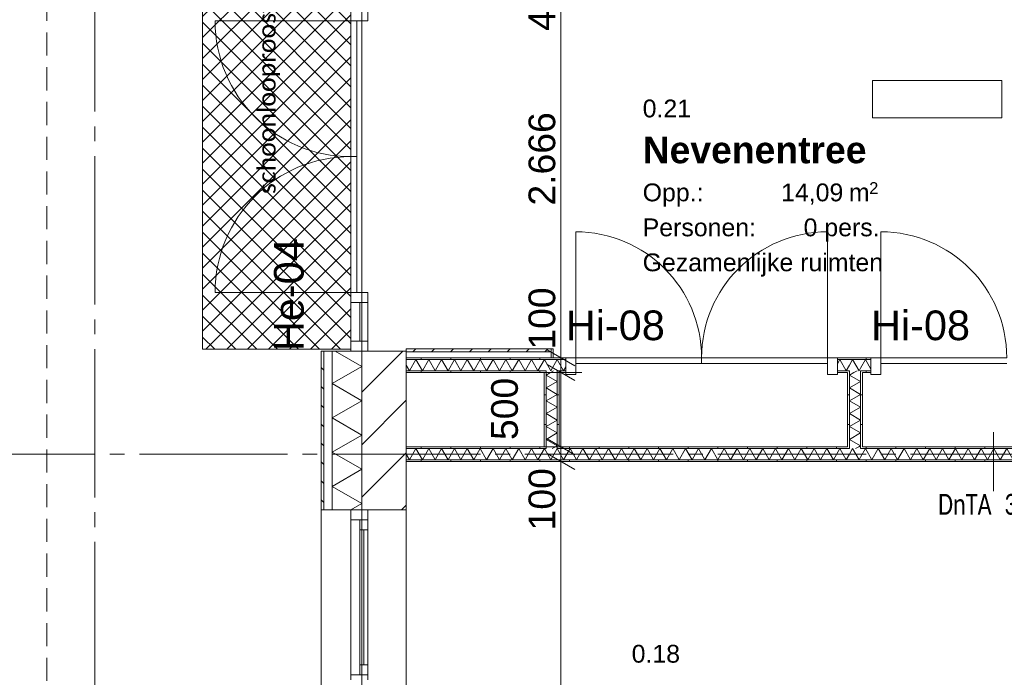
# Model space of a CAD drawing. Header units: millimetres. Extents: x 10 to 584, y 10 to 831.
# Tile 9 of 79: x 73 to 139, y 424 to 468. Entities that reach past the tile are written whole.
import ezdxf
from ezdxf.xclip import XClip

# ---------------------------------------------------------------- set-up
doc = ezdxf.new("R2010")
doc.units = ezdxf.units.MM
doc.header["$MEASUREMENT"] = 0
doc.header["$XCLIPFRAME"] = 0
doc.linetypes.add('B0204', pattern=[13, 10, -1, 1, -1])
doc.linetypes.add('B0701', pattern=[2.3412, 1.56, -0.7812])
for name, color, linetype in [('21 Buitenwanden', 7, 'Continuous'), ('21 Buitenwanden Deuren', 7, 'Continuous'), ('21 Buitenwanden Deurlabels', 7, 'Continuous'), ('21 Buitenwanden Doorsnede-arcering', 7, 'Continuous'), ('21 Buitenwanden Laagscheidingslijnen', 7, 'Continuous'), ('21 Buitenwanden Ramen', 7, 'Continuous'), ('22 NC Binnenwanden', 7, 'Continuous'), ('22 NC Binnenwanden Deuren', 7, 'Continuous'), ('22 NC Binnenwanden Deurlabels', 7, 'Continuous'), ('22 NC Binnenwanden Doorsnede-arcering', 7, 'Continuous'), ('22 NC Binnenwanden Laagscheidingslijnen', 7, 'Continuous'), ('23 Vloeren', 7, 'Continuous'), ('23 Vloeren 2D arcering', 7, 'Continuous'), ('73 Keuken', 7, 'Continuous'), ('A Stramien', 7, 'Continuous'), ('Maatvoering 1_ 50_100', 7, 'Continuous'), ('New_Tekst_dim 1_ 50_100', 7, 'Continuous'), ('Tekst_dim 1_ 50_100', 7, 'Continuous'), ('Z Ruimtefuncties', 7, 'Continuous')]:
    doc.layers.add(name, color=color, linetype=linetype)
doc.styles.add('GENERATED_STYLE_1', font='txt')
doc.styles.add('GENERATED_STYLE_2', font='txt')
doc.styles.add('GENERATED_STYLE_3', font='txt')
pattern_1 = [(1e-14, (78, 259.1879), (0, 2), [])]
pattern_2 = [(270, (78, 259.1879), (2, 0), [])]

# ---------------------------------------------------------------- blocks, each defined once
blk = doc.blocks.new('*X41')
at = {"layer": '21 Buitenwanden Doorsnede-arcering', "color": 7, "linetype": 'Continuous', "lineweight": 0}
for p, q in [((94.206, 446.131), (96, 445.095)), ((94, 443.94), (96, 445.095)), ((94, 443.94), (96, 442.785)), ((94, 441.631), (96, 442.785)), ((94, 441.631), (96, 440.476)), ((94, 439.321), (96, 440.476)), ((94, 439.321), (96, 438.166)), ((94, 437.012), (96, 438.166)), ((94, 437.012), (96, 435.857)), ((95.265, 435.433), (96, 435.857))]:
    blk.add_line(p, q, dxfattribs=at)
blk = doc.blocks.new('*X352')
at = {"layer": '22 NC Binnenwanden Doorsnede-arcering', "color": 7, "linetype": 'Continuous', "lineweight": 0}
blk.add_line((108.72, 444.688), (108.936, 444.813), dxfattribs=at)
blk = doc.blocks.new('*X353')
at = {"layer": '22 NC Binnenwanden Doorsnede-arcering', "color": 7, "linetype": 'Continuous', "lineweight": 0}
blk.add_line((108.843, 439.563), (109.06, 439.688), dxfattribs=at)
blk = doc.blocks.new('*X354')
at = {"layer": '22 NC Binnenwanden Doorsnede-arcering', "color": 7, "linetype": 'Continuous', "lineweight": 0}
for p, q in [((108.425, 444.517), (108.72, 444.688)), ((108.425, 444.517), (109.175, 444.084)), ((108.425, 443.651), (109.175, 444.084)), ((108.425, 443.651), (109.175, 443.218)), ((108.425, 442.785), (109.175, 443.218)), ((108.425, 442.785), (109.175, 442.352)), ((108.425, 441.919), (109.175, 442.352)), ((108.425, 441.919), (109.175, 441.486)), ((108.425, 441.053), (109.175, 441.486)), ((108.425, 441.053), (109.175, 440.62)), ((108.425, 440.187), (109.175, 440.62)), ((108.425, 440.187), (109.175, 439.754)), ((109.06, 439.688), (109.175, 439.754))]:
    blk.add_line(p, q, dxfattribs=at)
blk = doc.blocks.new('*X355')
at = {"layer": '22 NC Binnenwanden Doorsnede-arcering', "color": 7, "linetype": 'Continuous', "lineweight": 0}
blk.add_line((129.177, 444.688), (129.394, 444.813), dxfattribs=at)
blk = doc.blocks.new('*X356')
at = {"layer": '22 NC Binnenwanden Doorsnede-arcering', "color": 7, "linetype": 'Continuous', "lineweight": 0}
blk.add_line((129.3, 439.563), (129.517, 439.688), dxfattribs=at)
blk = doc.blocks.new('*X357')
at = {"layer": '22 NC Binnenwanden Doorsnede-arcering', "color": 7, "linetype": 'Continuous', "lineweight": 0}
for p, q in [((128.882, 444.517), (129.177, 444.688)), ((128.882, 444.517), (129.632, 444.084)), ((128.882, 443.651), (129.632, 444.084)), ((128.882, 443.651), (129.632, 443.218)), ((128.882, 442.785), (129.632, 443.218)), ((128.882, 442.785), (129.632, 442.352)), ((128.882, 441.919), (129.632, 442.352)), ((128.882, 441.919), (129.632, 441.486)), ((128.882, 441.053), (129.632, 441.486)), ((128.882, 441.053), (129.632, 440.62)), ((128.882, 440.187), (129.632, 440.62)), ((128.882, 440.187), (129.632, 439.754)), ((129.517, 439.688), (129.632, 439.754))]:
    blk.add_line(p, q, dxfattribs=at)
blk = doc.blocks.new('*X433')
at = {"layer": '22 NC Binnenwanden Doorsnede-arcering', "color": 7, "linetype": 'Continuous', "lineweight": 0}
for q in [(129.632, 444.992), (130.334, 444.918)]:
    blk.add_line((129.961, 445.563), q, dxfattribs=at)
blk = doc.blocks.new('*X435')
at = {"layer": '22 NC Binnenwanden Doorsnede-arcering', "color": 7, "linetype": 'Continuous', "lineweight": 0}
for p, q in [((129.095, 445.563), (128.882, 445.192)), ((129.095, 445.563), (129.528, 444.813)), ((129.632, 444.992), (129.528, 444.813))]:
    blk.add_line(p, q, dxfattribs=at)
blk = doc.blocks.new('*X436')
at = {"layer": '22 NC Binnenwanden Doorsnede-arcering', "color": 7, "linetype": 'Continuous', "lineweight": 0}
for p, q in [((109.177, 445.563), (109.175, 445.559)), ((109.177, 445.563), (109.61, 444.813)), ((109.756, 445.066), (109.61, 444.813))]:
    blk.add_line(p, q, dxfattribs=at)
blk = doc.blocks.new('*X437')
at = {"layer": '22 NC Binnenwanden Doorsnede-arcering', "color": 7, "linetype": 'Continuous', "lineweight": 0}
for p, q in [((128.229, 445.563), (128.066, 445.28)), ((128.229, 445.563), (128.662, 444.813)), ((128.882, 445.192), (128.662, 444.813))]:
    blk.add_line(p, q, dxfattribs=at)
blk = doc.blocks.new('*X438')
at = {"layer": '22 NC Binnenwanden Doorsnede-arcering', "color": 7, "linetype": 'Continuous', "lineweight": 0}
for p in [(109.175, 445.559), (108.425, 445.366)]:
    blk.add_line(p, (108.744, 444.813), dxfattribs=at)
blk = doc.blocks.new('*X439')
at = {"layer": '22 NC Binnenwanden Doorsnede-arcering', "color": 7, "linetype": 'Continuous', "lineweight": 0}
for p, q in [((99.651, 445.563), (99.218, 444.813)), ((99.651, 445.563), (100.084, 444.813)), ((100.517, 445.563), (100.084, 444.813)), ((100.517, 445.563), (100.95, 444.813)), ((101.383, 445.563), (100.95, 444.813)), ((101.383, 445.563), (101.816, 444.813)), ((102.249, 445.563), (101.816, 444.813)), ((102.249, 445.563), (102.682, 444.813)), ((103.115, 445.563), (102.682, 444.813)), ((103.115, 445.563), (103.548, 444.813)), ((103.981, 445.563), (103.548, 444.813)), ((103.981, 445.563), (104.414, 444.813)), ((104.847, 445.563), (104.414, 444.813)), ((104.847, 445.563), (105.28, 444.813)), ((105.713, 445.563), (105.28, 444.813)), ((105.713, 445.563), (106.146, 444.813)), ((106.579, 445.563), (106.146, 444.813)), ((106.579, 445.563), (107.012, 444.813)), ((107.445, 445.563), (107.012, 444.813)), ((107.445, 445.563), (107.878, 444.813)), ((108.311, 445.563), (107.878, 444.813)), ((108.311, 445.563), (108.425, 445.366)), ((99, 445.19), (99.218, 444.813))]:
    blk.add_line(p, q, dxfattribs=at)
blk = doc.blocks.new('*X518')
at = {"layer": '22 NC Binnenwanden Doorsnede-arcering', "color": 7, "linetype": 'Continuous', "lineweight": 0}
for p, q in [((129.961, 439.563), (129.632, 438.992)), ((129.961, 439.563), (130.395, 438.813)), ((130.828, 439.563), (130.395, 438.813)), ((130.828, 439.563), (131.261, 438.813)), ((131.694, 439.563), (131.261, 438.813)), ((131.694, 439.563), (132.127, 438.813)), ((132.56, 439.563), (132.127, 438.813)), ((132.56, 439.563), (132.993, 438.813)), ((133.426, 439.563), (132.993, 438.813)), ((133.426, 439.563), (133.859, 438.813)), ((134.292, 439.563), (133.859, 438.813)), ((134.292, 439.563), (134.725, 438.813)), ((135.158, 439.563), (134.725, 438.813)), ((135.158, 439.563), (135.591, 438.813)), ((136.024, 439.563), (135.591, 438.813)), ((136.024, 439.563), (136.457, 438.813)), ((136.89, 439.563), (136.457, 438.813)), ((136.89, 439.563), (137.323, 438.813)), ((137.756, 439.563), (137.323, 438.813)), ((137.756, 439.563), (138.189, 438.813)), ((138.622, 439.563), (138.189, 438.813)), ((138.622, 439.563), (139.055, 438.813)), ((139.488, 439.563), (139.055, 438.813)), ((139.488, 439.563), (139.921, 438.813)), ((140.354, 439.563), (139.921, 438.813)), ((140.354, 439.563), (140.787, 438.813)), ((141.22, 439.563), (140.787, 438.813)), ((141.22, 439.563), (141.653, 438.813)), ((142.086, 439.563), (141.653, 438.813)), ((142.086, 439.563), (142.519, 438.813)), ((142.952, 439.563), (142.519, 438.813)), ((142.952, 439.563), (143.385, 438.813)), ((143.818, 439.563), (143.385, 438.813)), ((143.818, 439.563), (144.251, 438.813)), ((144.684, 439.563), (144.251, 438.813)), ((144.684, 439.563), (145.117, 438.813)), ((145.55, 439.563), (145.117, 438.813)), ((145.55, 439.563), (145.983, 438.813)), ((146.416, 439.563), (145.983, 438.813)), ((146.416, 439.563), (146.849, 438.813)), ((147.282, 439.563), (146.849, 438.813)), ((147.282, 439.563), (147.715, 438.813)), ((148.148, 439.563), (147.715, 438.813)), ((148.148, 439.563), (148.581, 438.813)), ((149.014, 439.563), (148.581, 438.813)), ((149.014, 439.563), (149.447, 438.813)), ((149.625, 439.121), (149.447, 438.813))]:
    blk.add_line(p, q, dxfattribs=at)
blk = doc.blocks.new('*X519')
at = {"layer": '22 NC Binnenwanden Doorsnede-arcering', "color": 7, "linetype": 'Continuous', "lineweight": 0}
for p, q in [((129.095, 439.563), (128.882, 439.192)), ((129.095, 439.563), (129.528, 438.813)), ((129.632, 438.992), (129.528, 438.813))]:
    blk.add_line(p, q, dxfattribs=at)
blk = doc.blocks.new('*X520')
at = {"layer": '22 NC Binnenwanden Doorsnede-arcering', "color": 7, "linetype": 'Continuous', "lineweight": 0}
for p, q in [((109.177, 439.563), (109.175, 439.559)), ((109.177, 439.563), (109.61, 438.813)), ((110.043, 439.563), (109.61, 438.813)), ((110.043, 439.563), (110.476, 438.813)), ((110.909, 439.563), (110.476, 438.813)), ((110.909, 439.563), (111.342, 438.813)), ((111.775, 439.563), (111.342, 438.813)), ((111.775, 439.563), (112.208, 438.813)), ((112.641, 439.563), (112.208, 438.813)), ((112.641, 439.563), (113.074, 438.813)), ((113.507, 439.563), (113.074, 438.813)), ((113.507, 439.563), (113.94, 438.813)), ((114.373, 439.563), (113.94, 438.813)), ((114.373, 439.563), (114.806, 438.813)), ((115.239, 439.563), (114.806, 438.813)), ((115.239, 439.563), (115.672, 438.813)), ((116.105, 439.563), (115.672, 438.813)), ((116.105, 439.563), (116.538, 438.813)), ((116.971, 439.563), (116.538, 438.813)), ((116.971, 439.563), (117.404, 438.813)), ((117.837, 439.563), (117.404, 438.813)), ((117.837, 439.563), (118.27, 438.813)), ((118.703, 439.563), (118.27, 438.813)), ((118.703, 439.563), (119.136, 438.813)), ((119.569, 439.563), (119.136, 438.813)), ((119.569, 439.563), (120.002, 438.813)), ((120.435, 439.563), (120.002, 438.813)), ((120.435, 439.563), (120.868, 438.813)), ((121.301, 439.563), (120.868, 438.813)), ((121.301, 439.563), (121.734, 438.813)), ((122.167, 439.563), (121.734, 438.813)), ((122.167, 439.563), (122.6, 438.813)), ((123.033, 439.563), (122.6, 438.813)), ((123.033, 439.563), (123.466, 438.813)), ((123.899, 439.563), (123.466, 438.813)), ((123.899, 439.563), (124.332, 438.813)), ((124.765, 439.563), (124.332, 438.813)), ((124.765, 439.563), (125.198, 438.813)), ((125.631, 439.563), (125.198, 438.813)), ((125.631, 439.563), (126.064, 438.813)), ((126.497, 439.563), (126.064, 438.813)), ((126.497, 439.563), (126.93, 438.813)), ((127.363, 439.563), (126.93, 438.813)), ((127.363, 439.563), (127.796, 438.813)), ((128.229, 439.563), (127.796, 438.813)), ((128.229, 439.563), (128.662, 438.813)), ((128.882, 439.192), (128.662, 438.813))]:
    blk.add_line(p, q, dxfattribs=at)
blk = doc.blocks.new('*X521')
at = {"layer": '22 NC Binnenwanden Doorsnede-arcering', "color": 7, "linetype": 'Continuous', "lineweight": 0}
for p in [(109.175, 439.559), (108.425, 439.366)]:
    blk.add_line(p, (108.744, 438.813), dxfattribs=at)
blk = doc.blocks.new('*X522')
at = {"layer": '22 NC Binnenwanden Doorsnede-arcering', "color": 7, "linetype": 'Continuous', "lineweight": 0}
for p, q in [((99.651, 439.563), (99.218, 438.813)), ((99.651, 439.563), (100.084, 438.813)), ((100.517, 439.563), (100.084, 438.813)), ((100.517, 439.563), (100.95, 438.813)), ((101.383, 439.563), (100.95, 438.813)), ((101.383, 439.563), (101.816, 438.813)), ((102.249, 439.563), (101.816, 438.813)), ((102.249, 439.563), (102.682, 438.813)), ((103.115, 439.563), (102.682, 438.813)), ((103.115, 439.563), (103.548, 438.813)), ((103.981, 439.563), (103.548, 438.813)), ((103.981, 439.563), (104.414, 438.813)), ((104.847, 439.563), (104.414, 438.813)), ((104.847, 439.563), (105.28, 438.813)), ((105.713, 439.563), (105.28, 438.813)), ((105.713, 439.563), (106.146, 438.813)), ((106.579, 439.563), (106.146, 438.813)), ((106.579, 439.563), (107.012, 438.813)), ((107.445, 439.563), (107.012, 438.813)), ((107.445, 439.563), (107.878, 438.813)), ((108.311, 439.563), (107.878, 438.813)), ((108.311, 439.563), (108.425, 439.366)), ((99, 439.19), (99.218, 438.813))]:
    blk.add_line(p, q, dxfattribs=at)
blk = doc.blocks.new('Drawing_2_2', base_point=(78, 259.188))
at = {"layer": '21 Buitenwanden Doorsnede-arcering', "linetype": 'Continuous', "lineweight": 0, "true_color": 0x000000}
h = blk.add_hatch(dxfattribs=at)
h.set_pattern_fill('310_Naaldhout__01__0002', color=18, style=0, pattern_type=2)
h.set_pattern_definition([(315, (78, 259.1879), (0.636396, 0.636396), [])])
h.paths.add_polyline_path([(93.26, 435.433), (93.44, 435.433), (93.44, 446.131), (93.26, 446.131)])
h = blk.add_hatch(dxfattribs=at)
h.set_pattern_fill('130_Kalkzandsteen_0002', color=18, style=0, pattern_type=2)
h.set_pattern_definition([(45, (78, 259.188), (-1.767767, 1.767767), [])])
h.paths.add_polyline_path([(96, 446.131), (96, 435.433), (99, 435.433), (99, 446.131)])
at = {"layer": '22 NC Binnenwanden Doorsnede-arcering', "linetype": 'Continuous', "lineweight": 0, "true_color": 0x000000}
h = blk.add_hatch(dxfattribs=at)
h.set_pattern_fill('310_Naaldhout__01__0002', color=18, style=0, pattern_type=2)
h.set_pattern_definition([(225, (78, 259.1879), (-0.636396, 0.636396), [])])
h.paths.add_polyline_path([(108.777, 446.288), (99, 446.288), (99, 446.088), (108.777, 446.088)])
h = blk.add_hatch(dxfattribs=at)
h.set_pattern_fill('930_Lijnen_vert_200_0002', color=18, style=0, pattern_type=2)
h.set_pattern_definition(pattern_1)
h.paths.add_polyline_path([(108.777, 446.288), (108.777, 445.688), (108.897, 445.688), (108.897, 446.288)])
h = blk.add_hatch(dxfattribs=at)
h.set_pattern_fill('930_Lijnen_vert_200_0002', color=18, style=0, pattern_type=2)
h.set_pattern_definition(pattern_2)
h.paths.add_polyline_path([(99, 445.688), (99, 445.563), (109.756, 445.563), (109.756, 445.688)])
h = blk.add_hatch(dxfattribs=at)
h.set_pattern_fill('930_Lijnen_vert_200_0002', color=18, style=0, pattern_type=2)
h.set_pattern_definition(pattern_2)
h.paths.add_polyline_path([(128.066, 445.688), (128.066, 445.563), (130.334, 445.563), (130.334, 445.688)])
h = blk.add_hatch(dxfattribs=at)
h.set_pattern_fill('930_Lijnen_vert_200_0002', color=18, style=0, pattern_type=2)
h.set_pattern_definition(pattern_2)
h.paths.add_polyline_path([(108.3, 444.813), (99, 444.813), (99, 444.688), (108.3, 444.688)])
h = blk.add_hatch(dxfattribs=at)
h.set_pattern_fill('930_Lijnen_vert_200_0002', color=18, style=0, pattern_type=2)
h.set_pattern_definition(pattern_2)
h.paths.add_polyline_path([(108.3, 444.688), (108.425, 444.688), (108.425, 444.813), (108.3, 444.813)])
h = blk.add_hatch(dxfattribs=at)
h.set_pattern_fill('930_Lijnen_vert_200_0002', color=18, style=0, pattern_type=2)
h.set_pattern_definition(pattern_1)
h.paths.add_polyline_path([(108.3, 444.688), (108.3, 439.688), (108.425, 439.688), (108.425, 444.688)])
h = blk.add_hatch(dxfattribs=at)
h.set_pattern_fill('930_Lijnen_vert_200_0002', color=18, style=0, pattern_type=2)
h.set_pattern_definition(pattern_2)
h.paths.add_polyline_path([(109.175, 444.688), (109.3, 444.688), (109.3, 444.813), (109.175, 444.813)])
h = blk.add_hatch(dxfattribs=at)
h.set_pattern_fill('930_Lijnen_vert_200_0002', color=18, style=0, pattern_type=2)
h.set_pattern_definition(pattern_1)
h.paths.add_polyline_path([(109.175, 444.688), (109.175, 439.688), (109.3, 439.688), (109.3, 444.688)])
h = blk.add_hatch(dxfattribs=at)
h.set_pattern_fill('930_Lijnen_vert_200_0002', color=18, style=0, pattern_type=2)
h.set_pattern_definition(pattern_2)
h.paths.add_polyline_path([(109.756, 444.813), (109.3, 444.813), (109.3, 444.688), (109.756, 444.688)])
h = blk.add_hatch(dxfattribs=at)
h.set_pattern_fill('930_Lijnen_vert_200_0002', color=18, style=0, pattern_type=2)
h.set_pattern_definition(pattern_2)
h.paths.add_polyline_path([(128.757, 444.813), (128.066, 444.813), (128.066, 444.688), (128.757, 444.688)])
h = blk.add_hatch(dxfattribs=at)
h.set_pattern_fill('930_Lijnen_vert_200_0002', color=18, style=0, pattern_type=2)
h.set_pattern_definition(pattern_2)
h.paths.add_polyline_path([(128.757, 444.688), (128.882, 444.688), (128.882, 444.813), (128.757, 444.813)])
h = blk.add_hatch(dxfattribs=at)
h.set_pattern_fill('930_Lijnen_vert_200_0002', color=18, style=0, pattern_type=2)
h.set_pattern_definition(pattern_1)
h.paths.add_polyline_path([(128.757, 444.688), (128.757, 439.688), (128.882, 439.688), (128.882, 444.688)])
h = blk.add_hatch(dxfattribs=at)
h.set_pattern_fill('930_Lijnen_vert_200_0002', color=18, style=0, pattern_type=2)
h.set_pattern_definition(pattern_2)
h.paths.add_polyline_path([(129.632, 444.688), (129.757, 444.688), (129.757, 444.813), (129.632, 444.813)])
h = blk.add_hatch(dxfattribs=at)
h.set_pattern_fill('930_Lijnen_vert_200_0002', color=18, style=0, pattern_type=2)
h.set_pattern_definition(pattern_1)
h.paths.add_polyline_path([(129.632, 444.688), (129.632, 439.688), (129.757, 439.688), (129.757, 444.688)])
h = blk.add_hatch(dxfattribs=at)
h.set_pattern_fill('930_Lijnen_vert_200_0002', color=18, style=0, pattern_type=2)
h.set_pattern_definition(pattern_2)
h.paths.add_polyline_path([(130.334, 444.813), (129.757, 444.813), (129.757, 444.688), (130.334, 444.688)])
h = blk.add_hatch(dxfattribs=at)
h.set_pattern_fill('930_Lijnen_vert_200_0002', color=18, style=0, pattern_type=2)
h.set_pattern_definition(pattern_2)
h.paths.add_polyline_path([(108.3, 439.688), (99, 439.688), (99, 439.563), (108.3, 439.563)])
h = blk.add_hatch(dxfattribs=at)
h.set_pattern_fill('930_Lijnen_vert_200_0002', color=18, style=0, pattern_type=2)
h.set_pattern_definition(pattern_2)
h.paths.add_polyline_path([(108.3, 439.563), (108.425, 439.563), (108.425, 439.688), (108.3, 439.688)])
h = blk.add_hatch(dxfattribs=at)
h.set_pattern_fill('930_Lijnen_vert_200_0002', color=18, style=0, pattern_type=2)
h.set_pattern_definition(pattern_2)
h.paths.add_polyline_path([(109.175, 439.563), (109.3, 439.563), (109.3, 439.688), (109.175, 439.688)])
h = blk.add_hatch(dxfattribs=at)
h.set_pattern_fill('930_Lijnen_vert_200_0002', color=18, style=0, pattern_type=2)
h.set_pattern_definition(pattern_2)
h.paths.add_polyline_path([(109.3, 439.563), (128.757, 439.563), (128.757, 439.688), (109.3, 439.688)])
h = blk.add_hatch(dxfattribs=at)
h.set_pattern_fill('930_Lijnen_vert_200_0002', color=18, style=0, pattern_type=2)
h.set_pattern_definition(pattern_2)
h.paths.add_polyline_path([(128.757, 439.563), (128.882, 439.563), (128.882, 439.688), (128.757, 439.688)])
h = blk.add_hatch(dxfattribs=at)
h.set_pattern_fill('930_Lijnen_vert_200_0002', color=18, style=0, pattern_type=2)
h.set_pattern_definition(pattern_2)
h.paths.add_polyline_path([(129.632, 439.563), (129.757, 439.563), (129.757, 439.688), (129.632, 439.688)])
h = blk.add_hatch(dxfattribs=at)
h.set_pattern_fill('930_Lijnen_vert_200_0002', color=18, style=0, pattern_type=2)
h.set_pattern_definition(pattern_2)
h.paths.add_polyline_path([(129.757, 439.563), (149.5, 439.563), (149.5, 439.688), (129.757, 439.688)])
h = blk.add_hatch(dxfattribs=at)
h.set_pattern_fill('930_Lijnen_vert_200_0002', color=18, style=0, pattern_type=2)
h.set_pattern_definition(pattern_2)
h.paths.add_polyline_path([(173.5, 438.813), (99, 438.813), (99, 438.688), (173.5, 438.688)])
at = {"layer": '23 Vloeren 2D arcering', "linetype": 'Continuous', "lineweight": 0, "true_color": 0xd1d7d8}
h = blk.add_hatch(dxfattribs=at)
h.set_pattern_fill('960_Kruis_100_0002', color=254, style=0, pattern_type=2)
h.set_pattern_definition([(45, (78, 259.1879), (-0.707107, 0.707107), []), (135, (78, 259.1879), (0.707107, 0.707107), [])])
h.paths.add_polyline_path([(85.268, 446.268), (95.268, 446.268), (95.268, 472.288), (85.268, 472.288)])
at = {"layer": '21 Buitenwanden', "color": 2, "linetype": 'Continuous', "lineweight": 0}
for p, q in [((93.26, 446.131), (93.44, 446.131)), ((93.26, 435.433), (93.44, 435.433))]:
    blk.add_line(p, q, dxfattribs=at)
at = {"layer": '21 Buitenwanden', "color": 9, "linetype": 'Continuous', "lineweight": 0}
for p, q in [((93.44, 446.131), (94, 446.131)), ((93.44, 435.433), (94, 435.433))]:
    blk.add_line(p, q, dxfattribs=at)
at = {"layer": '21 Buitenwanden', "color": 1, "linetype": 'Continuous', "lineweight": 0}
for p, q in [((94, 446.131), (95.26, 446.131)), ((95.26, 446.131), (96, 446.131)), ((94, 435.433), (95.26, 435.433)), ((95.26, 435.433), (96, 435.433))]:
    blk.add_line(p, q, dxfattribs=at)
at = {"layer": '21 Buitenwanden', "color": 3, "linetype": 'Continuous', "lineweight": 0}
for p, q in [((96, 446.131), (96.4, 446.131)), ((96.4, 446.131), (99, 446.131)), ((96, 435.433), (96.4, 435.433)), ((96.4, 435.433), (99, 435.433))]:
    blk.add_line(p, q, dxfattribs=at)
at = {"layer": '21 Buitenwanden', "color": 2, "linetype": 'Continuous', "lineweight": 0, "flags": 128}
blk.add_lwpolyline([(93.26, 446.131), (93.26, 435.433)], dxfattribs=at)
at = {"layer": '21 Buitenwanden', "color": 3, "linetype": 'Continuous', "lineweight": 0, "flags": 128}
blk.add_lwpolyline([(99, 435.433), (99, 446.131)], dxfattribs=at)
at = {"layer": '21 Buitenwanden Deuren', "color": 1, "linetype": 'Continuous', "lineweight": 0}
for p, q in [((95.26, 469.064), (95.26, 468.394)), ((96.4, 468.394), (96.4, 469.064)), ((95.26, 468.394), (86.105, 468.394)), ((95.26, 468.394), (96.4, 468.394)), ((95.26, 459.239), (95.26, 468.394)), ((95.26, 468.394), (95.66, 468.394)), ((95.66, 468.394), (95.66, 459.239)), ((95.66, 459.239), (95.26, 459.239)), ((95.26, 459.239), (95.26, 450.084)), ((95.66, 459.239), (95.26, 459.239)), ((95.66, 450.084), (95.66, 459.239)), ((95.26, 450.084), (86.105, 450.084)), ((96.4, 450.084), (95.26, 450.084)), ((95.26, 450.084), (95.26, 449.414)), ((95.26, 450.084), (95.66, 450.084)), ((96.4, 449.414), (96.4, 450.084)), ((95.26, 449.414), (96.4, 449.414)), ((95.26, 449.414), (95.26, 446.801)), ((95.86, 446.801), (95.86, 449.414)), ((96.4, 446.801), (95.26, 446.801)), ((95.26, 446.801), (95.26, 446.131)), ((96.4, 446.131), (96.4, 446.801)), ((94, 446.131), (95.26, 446.131)), ((95.26, 446.131), (96.4, 446.131)), ((95.26, 446.131), (96, 446.131)), ((95.26, 446.131), (96, 446.131))]:
    blk.add_line(p, q, dxfattribs=at)
at = {"layer": '21 Buitenwanden Deuren', "color": 2, "linetype": 'Continuous', "lineweight": 0}
blk.add_line((93.26, 446.131), (93.44, 446.131), dxfattribs=at)
at = {"layer": '21 Buitenwanden Deuren', "color": 9, "linetype": 'Continuous', "lineweight": 0}
blk.add_line((93.44, 446.131), (94, 446.131), dxfattribs=at)
at = {"layer": '21 Buitenwanden Deuren', "color": 3, "linetype": 'Continuous', "lineweight": 0}
for p, q in [((96, 446.131), (96.4, 446.131)), ((96, 446.131), (96.4, 446.131)), ((96.4, 446.131), (99, 446.131))]:
    blk.add_line(p, q, dxfattribs=at)
at = {"layer": '21 Buitenwanden Deuren', "color": 1, "linetype": 'Continuous', "lineweight": 0, "flags": 128}
blk.add_lwpolyline([(96.4, 449.414), (96.4, 446.801), (95.26, 446.801), (95.26, 449.414)], close=True, dxfattribs=at)
at = {"layer": '21 Buitenwanden Deuren', "color": 1, "linetype": 'Continuous', "lineweight": 0}
for centre, start, end in [((95.26, 468.394), 180, 270), ((95.26, 450.084), 90, 180)]:
    blk.add_arc(centre, 9.155, start, end, dxfattribs=at)
at = {"layer": '21 Buitenwanden Laagscheidingslijnen', "color": 2, "linetype": 'Continuous', "lineweight": 0}
blk.add_line((93.44, 446.131), (93.44, 435.433), dxfattribs=at)
at = {"layer": '21 Buitenwanden Laagscheidingslijnen', "color": 1, "linetype": 'Continuous', "lineweight": 0}
blk.add_line((94, 446.131), (94, 435.433), dxfattribs=at)
at = {"layer": '21 Buitenwanden Laagscheidingslijnen', "color": 3, "linetype": 'Continuous', "lineweight": 0}
blk.add_line((96, 446.131), (96, 435.433), dxfattribs=at)
at = {"layer": '21 Buitenwanden Ramen', "color": 9, "linetype": 'Continuous', "lineweight": 0}
for p, q in [((93.26, 413.533), (93.26, 435.433)), ((93.44, 435.433), (94, 435.433)), ((99, 413.533), (99, 435.433))]:
    blk.add_line(p, q, dxfattribs=at)
at = {"layer": '21 Buitenwanden Ramen', "color": 2, "linetype": 'Continuous', "lineweight": 0}
blk.add_line((93.26, 435.433), (93.44, 435.433), dxfattribs=at)
at = {"layer": '21 Buitenwanden Ramen', "color": 1, "linetype": 'Continuous', "lineweight": 0}
for p, q in [((94, 435.433), (95.26, 435.433)), ((95.26, 435.433), (95.26, 434.763)), ((95.26, 435.433), (96, 435.433)), ((95.26, 435.433), (96, 435.433)), ((96.4, 434.763), (96.4, 435.433)), ((95.26, 434.763), (95.86, 434.763)), ((95.26, 434.763), (95.26, 424.318)), ((95.86, 434.763), (96.4, 434.763)), ((95.86, 434.763), (95.86, 434.093)), ((96.4, 434.763), (95.86, 434.763)), ((96.4, 434.093), (96.4, 434.763)), ((95.86, 434.093), (96.4, 434.093)), ((95.86, 434.093), (95.86, 424.988)), ((96.13, 424.988), (96.13, 434.093)), ((96.4, 424.988), (96.4, 434.093)), ((96.4, 424.988), (96.4, 434.093)), ((96.4, 424.988), (95.86, 424.988)), ((95.86, 424.988), (95.86, 424.318)), ((96.4, 424.318), (96.4, 424.988)), ((95.86, 424.318), (95.26, 424.318)), ((95.26, 424.318), (95.26, 423.983)), ((96.4, 424.318), (95.86, 424.318)), ((95.86, 424.318), (96.4, 424.318)), ((96.4, 423.983), (96.4, 424.318))]:
    blk.add_line(p, q, dxfattribs=at)
at = {"layer": '21 Buitenwanden Ramen', "color": 3, "linetype": 'Continuous', "lineweight": 0}
for p, q in [((96, 435.433), (96.4, 435.433)), ((96, 435.433), (96.4, 435.433)), ((96.4, 435.433), (99, 435.433))]:
    blk.add_line(p, q, dxfattribs=at)
at = {"layer": '22 NC Binnenwanden', "color": 1, "linetype": 'Continuous', "lineweight": 0}
for p, q in [((109.756, 445.688), (109.756, 445.563)), ((109.756, 445.563), (109.756, 444.813)), ((128.066, 445.688), (128.066, 445.563)), ((128.066, 445.563), (128.066, 444.813)), ((130.334, 445.688), (130.334, 445.563)), ((130.334, 445.563), (130.334, 444.813)), ((109.756, 444.813), (109.756, 444.688)), ((128.066, 444.813), (128.066, 444.688)), ((130.334, 444.813), (130.334, 444.688))]:
    blk.add_line(p, q, dxfattribs=at)
at = {"layer": '22 NC Binnenwanden', "color": 2, "linetype": 'Continuous', "lineweight": 0, "flags": 128}
for points in [[(108.777, 446.288), (99, 446.288)], [(99, 446.288), (99, 446.088)], [(108.777, 446.288), (108.777, 446.088)]]:
    blk.add_lwpolyline(points, dxfattribs=at)
at = {"layer": '22 NC Binnenwanden', "color": 1, "linetype": 'Continuous', "lineweight": 0, "flags": 128}
for points in [[(108.777, 446.288), (108.777, 445.688)], [(108.897, 446.288), (108.777, 446.288)], [(108.897, 445.688), (108.897, 446.288)], [(109.756, 445.688), (99, 445.688)], [(99, 445.688), (99, 445.563)], [(99, 445.563), (99, 444.813)], [(108.777, 445.688), (108.897, 445.688)], [(130.334, 445.688), (128.066, 445.688)], [(99, 444.813), (99, 444.688)], [(99, 444.688), (108.3, 444.688)], [(108.3, 444.688), (108.3, 439.688)], [(109.3, 439.688), (109.3, 444.688)], [(109.3, 444.688), (109.756, 444.688)], [(128.066, 444.688), (128.757, 444.688)], [(128.757, 444.688), (128.757, 439.688)], [(129.757, 439.688), (129.757, 444.688)], [(129.757, 444.688), (130.334, 444.688)], [(108.3, 439.688), (99, 439.688)], [(99, 439.688), (99, 439.563)], [(99, 439.563), (99, 438.813)], [(128.757, 439.688), (109.3, 439.688)], [(149.5, 439.688), (129.757, 439.688)], [(99, 438.813), (99, 438.688)], [(99, 438.688), (173.5, 438.688)]]:
    blk.add_lwpolyline(points, dxfattribs=at)
at = {"layer": '22 NC Binnenwanden', "color": 9, "linetype": 'Continuous', "lineweight": 0, "flags": 128}
for points in [[(99, 446.088), (99, 445.688)], [(108.777, 446.088), (108.777, 445.688)]]:
    blk.add_lwpolyline(points, dxfattribs=at)
at = {"layer": '22 NC Binnenwanden', "color": 3, "linetype": 'Continuous', "lineweight": 0, "flags": 128}
blk.add_lwpolyline([(99, 445.688), (108.777, 445.688)], dxfattribs=at)
at = {"layer": '22 NC Binnenwanden Deuren', "color": 1, "linetype": 'Continuous', "lineweight": 0}
for p, q in [((110.426, 445.688), (110.426, 454.173)), ((127.396, 445.688), (127.396, 454.173)), ((131.004, 445.688), (131.004, 454.173)), ((110.426, 445.688), (109.756, 445.688)), ((109.756, 445.688), (109.756, 444.548)), ((109.756, 445.688), (109.756, 445.563)), ((109.756, 445.688), (109.756, 445.563)), ((109.756, 445.563), (109.756, 444.813)), ((109.756, 445.563), (109.756, 444.813)), ((110.426, 444.548), (110.426, 445.688)), ((118.911, 445.688), (110.426, 445.688)), ((110.426, 445.688), (110.426, 445.288)), ((118.911, 445.688), (127.396, 445.688)), ((118.911, 445.288), (118.911, 445.688)), ((118.911, 445.288), (118.911, 445.688)), ((128.066, 445.688), (127.396, 445.688)), ((127.396, 445.688), (127.396, 444.548)), ((127.396, 445.688), (127.396, 445.288)), ((128.066, 444.548), (128.066, 445.688)), ((128.066, 445.688), (128.066, 445.563)), ((128.066, 445.688), (128.066, 445.563)), ((128.066, 445.563), (128.066, 444.813)), ((128.066, 445.563), (128.066, 444.813)), ((131.004, 445.688), (130.334, 445.688)), ((130.334, 445.688), (130.334, 444.548)), ((130.334, 445.688), (130.334, 445.563)), ((130.334, 445.688), (130.334, 445.563)), ((130.334, 445.563), (130.334, 444.813)), ((130.334, 445.563), (130.334, 444.813)), ((131.004, 444.548), (131.004, 445.688)), ((139.489, 445.688), (131.004, 445.688)), ((131.004, 445.688), (131.004, 445.288)), ((110.426, 445.288), (118.911, 445.288)), ((127.396, 445.288), (118.911, 445.288)), ((131.004, 445.288), (139.489, 445.288)), ((109.756, 444.813), (109.756, 444.688)), ((109.756, 444.813), (109.756, 444.688)), ((109.756, 444.548), (110.426, 444.548)), ((127.396, 444.548), (128.066, 444.548)), ((128.066, 444.813), (128.066, 444.688)), ((128.066, 444.813), (128.066, 444.688)), ((130.334, 444.813), (130.334, 444.688)), ((130.334, 444.813), (130.334, 444.688)), ((130.334, 444.548), (131.004, 444.548))]:
    blk.add_line(p, q, dxfattribs=at)
for centre, start, end in [((110.426, 445.688), 0, 90), ((127.396, 445.688), 90, 180), ((131.004, 445.688), 0, 90)]:
    blk.add_arc(centre, 8.485, start, end, dxfattribs=at)
at = {"layer": '22 NC Binnenwanden Laagscheidingslijnen', "color": 2, "linetype": 'Continuous', "lineweight": 0}
blk.add_line((108.777, 446.088), (99, 446.088), dxfattribs=at)
at = {"layer": '22 NC Binnenwanden Laagscheidingslijnen', "color": 9, "linetype": 'Continuous', "lineweight": 0}
for p, q in [((108.425, 445.563), (99, 445.563)), ((109.175, 445.563), (108.425, 445.563)), ((109.756, 445.563), (109.175, 445.563)), ((128.882, 445.563), (128.066, 445.563)), ((129.632, 445.563), (128.882, 445.563)), ((130.334, 445.563), (129.632, 445.563)), ((108.3, 444.813), (99, 444.813)), ((108.425, 444.813), (108.3, 444.813)), ((108.425, 444.813), (108.425, 444.688)), ((108.425, 444.813), (108.425, 444.688)), ((108.425, 444.688), (108.425, 439.688)), ((109.175, 444.688), (109.175, 444.813)), ((109.3, 444.813), (109.175, 444.813)), ((109.175, 444.688), (109.175, 444.813)), ((109.175, 444.688), (109.175, 439.688)), ((109.756, 444.813), (109.3, 444.813)), ((128.757, 444.813), (128.066, 444.813)), ((128.882, 444.813), (128.757, 444.813)), ((128.882, 444.813), (128.882, 444.688)), ((128.882, 444.813), (128.882, 444.688)), ((128.882, 444.688), (128.882, 439.688)), ((129.632, 444.688), (129.632, 444.813)), ((129.757, 444.813), (129.632, 444.813)), ((129.632, 444.688), (129.632, 444.813)), ((129.632, 444.688), (129.632, 439.688)), ((130.334, 444.813), (129.757, 444.813)), ((108.425, 439.563), (99, 439.563)), ((108.425, 439.688), (108.425, 439.563)), ((108.425, 439.688), (108.425, 439.563)), ((109.175, 439.563), (109.175, 439.688)), ((109.175, 439.563), (109.175, 439.688)), ((128.882, 439.563), (109.175, 439.563)), ((128.882, 439.688), (128.882, 439.563)), ((128.882, 439.688), (128.882, 439.563)), ((129.632, 439.563), (129.632, 439.688)), ((129.632, 439.563), (129.632, 439.688)), ((149.625, 439.563), (129.632, 439.563)), ((173.5, 438.813), (99, 438.813))]:
    blk.add_line(p, q, dxfattribs=at)
at = {"layer": '23 Vloeren', "color": 1, "linetype": 'Continuous', "lineweight": 0, "flags": 128}
blk.add_lwpolyline([(96, 265.188), (370, 265.188), (370, 439.188), (366, 439.188), (366, 570.048), (420.61, 570.048), (420.61, 554.048), (510, 554.048), (510, 626.688), (459.924, 626.688), (459.924, 683.688), (510, 683.688), (510, 757.188), (294, 757.188), (294, 763.188), (78, 763.188), (78, 475.188), (96, 475.188)], close=True, dxfattribs=at)
at = {"layer": '23 Vloeren', "color": 1, "linetype": 'B0701', "lineweight": 0, "flags": 128}
blk.add_lwpolyline([(74.76, 472.288), (74.76, 255.948), (373.24, 255.948), (373.24, 505.188)], dxfattribs=at)
at = {"layer": '23 Vloeren', "color": 9, "linetype": 'Continuous', "lineweight": 0, "flags": 128}
blk.add_lwpolyline([(85.268, 446.268), (95.268, 446.268), (95.268, 472.288), (85.268, 472.288)], close=True, dxfattribs=at)
at = {"layer": 'A Stramien', "color": 9, "linetype": 'B0204', "lineweight": 0}
for p, q in [((78, 784.271), (78, 233.204)), ((68, 439.188), (520.556, 439.188))]:
    blk.add_line(p, q, dxfattribs=at)
at = {"layer": 'Maatvoering 1_ 50_100', "color": 1, "linetype": 'Continuous', "lineweight": 0}
for p, q in [((109.428, 445.688), (109.428, 472.348)), ((108.491, 446.229), (110.366, 445.147)), ((110.834, 445.688), (108.022, 445.688)), ((109.428, 444.688), (109.428, 445.688)), ((108.491, 445.229), (110.366, 444.147)), ((110.834, 444.688), (108.022, 444.688)), ((109.428, 439.688), (109.428, 444.688)), ((108.491, 440.229), (110.366, 439.147)), ((110.834, 439.688), (108.022, 439.688)), ((109.428, 438.688), (109.428, 439.688)), ((108.491, 439.229), (110.366, 438.147)), ((110.834, 438.688), (108.022, 438.688)), ((109.428, 368.438), (109.428, 438.688))]:
    blk.add_line(p, q, dxfattribs=at)
at = {"layer": 'New_Tekst_dim 1_ 50_100', "color": 9, "linetype": 'Continuous', "lineweight": 0}
for p, q in [((139.158, 464.376), (130.442, 464.376)), ((130.442, 464.376), (130.442, 461.862)), ((139.158, 461.862), (139.158, 464.376)), ((130.442, 461.862), (139.158, 461.862))]:
    blk.add_line(p, q, dxfattribs=at)
at = {"layer": 'Tekst_dim 1_ 50_100', "color": 1, "linetype": 'Continuous', "lineweight": 0}
for p, q in [((138.592, 440.678), (138.592, 436.698)), ((138.592, 436.698), (138.592, 436.688))]:
    blk.add_line(p, q, dxfattribs=at)
at = {"layer": '73 Keuken', "color": 4, "linetype": 'Continuous', "lineweight": 0}
for name in ['*X41', '*X439', '*X438', '*X436', '*X437', '*X435', '*X433', '*X354', '*X352', '*X357', '*X355', '*X522', '*X521', '*X353', '*X520', '*X519', '*X356', '*X518']:
    blk.add_blockref(name, (0, 0), dxfattribs=at)
at = {"layer": '21 Buitenwanden Deurlabels', "color": 2, "linetype": 'Continuous', "lineweight": 0, "insert": (92.107, 446.131), "char_height": 2, "attachment_point": 7, "rotation": 90, "style": 'GENERATED_STYLE_1'}
blk.add_mtext('\\A1;{\\pql;\\fArial|b0|i0|c0|p38;He-04}', dxfattribs=at)
at = {"layer": '22 NC Binnenwanden Deurlabels', "color": 2, "linetype": 'Continuous', "lineweight": 0, "char_height": 2, "attachment_point": 7, "style": 'GENERATED_STYLE_1'}
for insert in [(109.756, 446.841), (130.334, 446.841)]:
    blk.add_mtext('\\A1;{\\pql;\\fArial|b0|i0|c0|p38;Hi-08}', dxfattribs=dict(at, insert=insert))
at = {"layer": 'Maatvoering 1_ 50_100', "color": 2, "linetype": 'Continuous', "lineweight": 0, "char_height": 1.8, "attachment_point": 7, "rotation": 90, "style": 'GENERATED_STYLE_1'}
for s, insert, width in [('\\A1;{\\pql;\\fArial|b0|i0|c0|p38;498}', (109.064, 467.708), 4.09784), ('\\A1;{\\pql;\\fArial|b0|i0|c0|p38;2.666}', (109.068, 455.94), 6.15497), ('\\A1;{\\pql;\\fArial|b0|i0|c0|p38;100}', (109.068, 446.23), 4.09784), ('\\A1;{\\pql;\\fArial|b0|i0|c0|p38;500}', (106.548, 440.139), 4.09784), ('\\A1;{\\pql;\\fArial|b0|i0|c0|p38;100}', (109.068, 434.048), 4.09784)]:
    blk.add_mtext(s, dxfattribs=dict(at, insert=insert, width=width))
at = {"layer": 'Tekst_dim 1_ 50_100', "color": 1, "linetype": 'Continuous', "lineweight": 0, "insert": (90.489, 456.719), "char_height": 1.2, "width": 9.60049, "attachment_point": 7, "rotation": 90, "line_spacing_factor": 4, "style": 'GENERATED_STYLE_3'}
blk.add_mtext('\\A1;{\\pql;\\fCalibri|b0|i0|c0|p34;schoonlooprooster}', dxfattribs=at)
at = {"layer": 'Tekst_dim 1_ 50_100', "color": 2, "linetype": 'Continuous', "lineweight": 0, "insert": (134.858, 436.507), "char_height": 1.4, "attachment_point": 1, "style": 'GENERATED_STYLE_3'}
blk.add_mtext('\\A1;{\\W0.750000x;\\pql;\\pt0,30;\\fCalibri|b0|i0|c0|p34;DnTA \\fCalibri|b0|i0|c0|p34;\\A1{\\H.66x;\\S^  ;}\\fCalibri|b0|i0|c0|p34;\\fCalibri|b0|i0|c0|p34;\\A1{\\H.66x;\\S^  ;}\\fCalibri|b0|i0|c0|p34;\\fCalibri|b0|i0|c0|p34;\\fCalibri|b0|i0|c0|p34;\\fCalibri|b0|i0|c0|p34;\\fCalibri|b0|i0|c0|p34;\\fCalibri|b0|i0|c0|p34;39,00 \\fCalibri|b0|i0|c0|p34;\\A1{\\H.66x;\\S^  ;}\\fCalibri|b0|i0|c0|p34;\\fCalibri|b0|i0|c0|p34;\\A1{\\H.66x;\\S^  ;}\\fCalibri|b0|i0|c0|p34;\\fCalibri|b0|i0|c0|p34;\\fCalibri|b0|i0|c0|p34;\\fCalibri|b0|i0|c0|p34;\\fCalibri|b0|i0|c0|p34;\\fCalibri|b0|i0|c0|p34;dB\\fCalibri|b0|i0|c0|p34;\\A1{\\H.66x;\\S^  ;}\\fCalibri|b0|i0|c0|p34;\\fCalibri|b0|i0|c0|p34;\\A1{\\H.66x;\\S^  ;}\\fCalibri|b0|i0|c0|p34;\\fCalibri|b0|i0|c0|p34;\\fCalibri|b0|i0|c0|p34;\\fCalibri|b0|i0|c0|p34;\\fCalibri|b0|i0|c0|p34;\\fCalibri|b0|i0|c0|p34;\\fCalibri|b0|i0|c0|p34;\\fCalibri|b0|i0|c0|p34;\\fCalibri|b0|i0|c0|p34;\\fCalibri|b0|i0|c0|p34;\\fCalibri|b0|i0|c0|p34;\\fCalibri|b0|i0|c0|p34;\\fCalibri|b0|i0|c0|p34;\\fCalibri|b0|i0|c0|p34;\\fCalibri|b0|i0|c0|p34;\\fCalibri|b0|i0|c0|p34;\\fCalibri|b0|i0|c0|p34;\\fCalibri|b0|i0|c0|p34;\\fCalibri|b0|i0|c0|p34;\\fCalibri|b0|i0|c0|p34;\\fCalibri|b0|i0|c0|p34;\\fCalibri|b0|i0|c0|p34;\\fCalibri|b0|i0|c0|p34;\\fCalibri|b0|i0|c0|p34;\\fCalibri|b0|i0|c0|p34;\\fCalibri|b0|i0|c0|p34;}', dxfattribs=at)
at = {"layer": 'Z Ruimtefuncties', "color": 2, "linetype": 'Continuous', "lineweight": 0, "attachment_point": 1}
for s, insert, char_height, style in [('\\A1;{\\pql;\\pt0;\\fArial|b0|i0|c0|p38;0.21}', (114.939, 463.085), 1.2, 'GENERATED_STYLE_1'), ('\\A1;{\\pql;\\pt0;\\fArial|b1|i0|c0|p38;Nevenentree}', (114.939, 460.591), 1.8, 'GENERATED_STYLE_2'), ('\\A1;{\\pql;\\pt0;\\fArial|b0|i0|c0|p38;Opp.: }', (114.939, 457.428), 1.2, 'GENERATED_STYLE_1'), ('\\A1;{\\pql;\\fArial|b0|i0|c0|p38;14,09}', (124.273, 457.428), 1.2, 'GENERATED_STYLE_1'), ('\\A1;{\\pql;\\fArial|b0|i0|c0|p38;2}', (130.208, 457.519), 0.8, 'GENERATED_STYLE_1'), ('\\A1;{\\pql;\\fArial|b0|i0|c0|p38; m}', (128.376, 457.428), 1.2, 'GENERATED_STYLE_1'), ('\\A1;{\\pql;\\pt0;\\fArial|b0|i0|c0|p38;Personen: }', (114.939, 455.071), 1.2, 'GENERATED_STYLE_1'), ('\\A1;{\\pql;\\pt0;\\fArial|b0|i0|c0|p38;0 pers.}', (125.79, 455.071), 1.2, 'GENERATED_STYLE_1'), ('\\A1;{\\pql;\\pt0;\\fArial|b0|i0|c0|p38;Gezamenlijke ruimten}', (114.939, 452.714), 1.2, 'GENERATED_STYLE_1'), ('\\A1;{\\pql;\\pt0;\\fArial|b0|i0|c0|p38;0.18}', (114.196, 426.337), 1.2, 'GENERATED_STYLE_1')]:
    blk.add_mtext(s, dxfattribs=dict(at, insert=insert, char_height=char_height, style=style))

msp = doc.modelspace()

# ---------------------------------------------------------------- block references
at = {"color": 4, "linetype": 'Continuous', "lineweight": 0}
ref = msp.add_blockref('Drawing_2_2', (78, 259.188), dxfattribs=at)
XClip(ref).set_block_clipping_path([(30, 141.736842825), (586.5626696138, 806.4087291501)])

doc.saveas('drawing.dxf')
